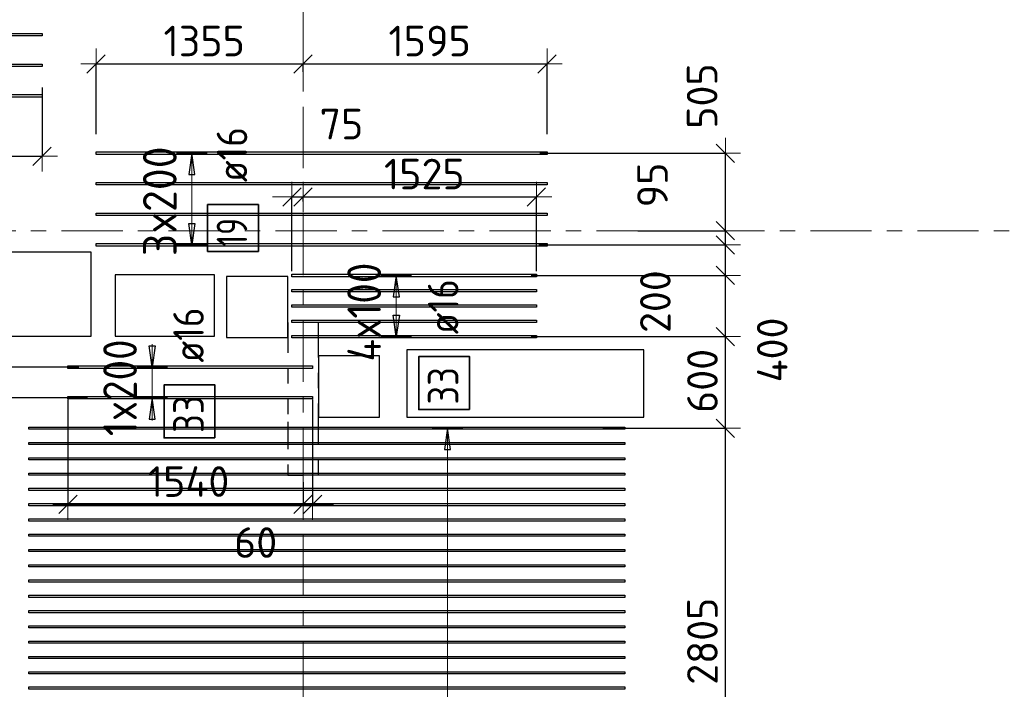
# Model space of a CAD drawing. Header units: metres. Extents: x -38 to 97, y -15 to 21.
# Tile 49 of 256: x 53.1 to 59.54, y 4.4 to 8.78. Entities that reach past the tile are written whole.
import ezdxf

# ---------------------------------------------------------------- set-up
doc = ezdxf.new("R2010")
doc.units = ezdxf.units.M
doc.header["$PDMODE"] = 65
for name, pattern in [('______11', [0.5, 0.4, -0.05, 0, -0.05]), ('______2', [0.0405, 0.03, -0.0105]), ('______5', [1.1, 0.8, -0.1, 0.1, -0.1])]:
    doc.linetypes.add(name, pattern=pattern)
for name, color, linetype, lineweight in [('XR$2$Осевая линия (1)', 7, '______5', 13), ('XR$6$Перекрытие (1)', 7, 'Continuous', 35), ('XR$6$Размерная линия (1)', 7, 'Continuous', 13)]:
    doc.layers.add(name, color=color, linetype=linetype, lineweight=lineweight)
doc.layers.add('XR$6$Арм.стержн.Доп. Арм верхн.зоны Х', color=7, linetype='Continuous', lineweight=35, true_color=0x8c8cff)
doc.layers.add('XR$7$Стена_ бетон несущ.', color=7, linetype='Continuous', lineweight=70, true_color=0xb4b496)
doc.styles.add('ISOCPEUR', font='txt')
doc.dimstyles.new('DIMSTYLE_3', dxfattribs={"dimtxt": 0.2, "dimasz": 0.2, "dimexe": 0, "dimexo": 0, "dimgap": 0.1, "dimtad": 2, "dimdec": 0, "dimlfac": 1000, "dimrnd": 5, "dimzin": 12, "dimdsep": 46, "dimtxsty": 'ISOCPEUR', "dimblk1": 'ALL_ML_STRICH', "dimblk2": 'ALL_ML_STRICH', "dimsah": 1, "dimcen": 0, "dimclrd": 7, "dimclre": 256, "dimclrt": 7, "dimadec": 0, "dimazin": 0, "dimtfac": 1, "dimtdec": 0, "dimtix": 1, "dimtmove": 2, "dimatfit": 3, "dimfxl": 0, "dimtzin": 0, "dimlwd": 0, "dimlwe": -3, "dimarcsym": 0})
doc.dimstyles.new('DIMSTYLE_36', dxfattribs={"dimtxt": 0.2, "dimasz": 0.2, "dimexe": 0, "dimexo": 0, "dimgap": 0.1, "dimtad": 2, "dimdec": 0, "dimlfac": 1000, "dimrnd": 5, "dimzin": 12, "dimdsep": 46, "dimtxsty": 'ISOCPEUR', "dimblk1": 'ALL_ML_STRICH', "dimblk2": 'ALL_ML_STRICH', "dimsah": 1, "dimcen": 0, "dimclrd": 7, "dimclre": 256, "dimclrt": 7, "dimadec": 0, "dimazin": 0, "dimtfac": 1, "dimtdec": 0, "dimtix": 1, "dimtmove": 2, "dimatfit": 3, "dimfxl": 0, "dimtvp": 1.2, "dimtzin": 0, "dimlwd": 0, "dimlwe": -3, "dimarcsym": 0})
doc.dimstyles.new('DIMSTYLE_37', dxfattribs={"dimtxt": 0.2, "dimasz": 0.2, "dimexe": 0, "dimexo": 0, "dimgap": 0.1, "dimtad": 0, "dimdec": 0, "dimlfac": 1000, "dimrnd": 5, "dimzin": 12, "dimdsep": 46, "dimtxsty": 'ISOCPEUR', "dimblk1": 'ALL_ML_STRICH', "dimblk2": 'ALL_ML_STRICH', "dimsah": 1, "dimcen": 0, "dimclrd": 7, "dimclre": 256, "dimclrt": 7, "dimadec": 0, "dimazin": 0, "dimtfac": 1, "dimtdec": 0, "dimtix": 1, "dimtmove": 2, "dimatfit": 3, "dimfxl": 0, "dimtvp": 1.2, "dimtzin": 0, "dimlwd": 0, "dimlwe": -3, "dimarcsym": 0})

# ---------------------------------------------------------------- blocks, each defined once
blk = doc.blocks.new('ALL_ML_STRICH')
at = {"color": 0, "linetype": 'ByBlock', "lineweight": -2}
for p, q in [((0, -0.5), (0, 0.5)), ((-1, 0), (0.5, 0)), ((-0.3, -0.3), (0.3, 0.3))]:
    blk.add_line(p, q, dxfattribs=at)
blk = doc.blocks.new('*D986')
at = {"layer": 'DEFPOINTS', "color": 7, "linetype": 'Continuous', "lineweight": 13, "transparency": 33554687}
for p in [(56.8916, 6.1072), (57.4238, 3.3), (57.7128, 3.3)]:
    blk.add_point(p, dxfattribs=at)
at = {"layer": 'XR$6$Размерная линия (1)', "color": 9, "linetype": 'Continuous', "lineweight": -2, "true_color": 0xc7c7c7, "transparency": 33554687}
for p, q in [((56.9116, 6.1072), (57.7128, 6.1072)), ((57.4438, 3.3), (57.7128, 3.3))]:
    blk.add_line(p, q, dxfattribs=at)
at = {"layer": 'XR$6$Размерная линия (1)', "color": 7, "linetype": 'Continuous', "lineweight": -2, "transparency": 33554687}
blk.add_line((57.7128, 3.3), (57.7128, 6.1072), dxfattribs=at)
at = {"layer": 'XR$6$Размерная линия (1)', "color": 7, "linetype": 'Continuous', "lineweight": 13, "transparency": 33554687, "xscale": 0.2, "yscale": 0.2, "zscale": 0.2}
for p, rotation in [((57.7128, 6.1072), 90), ((57.7128, 3.3), 270)]:
    blk.add_blockref('ALL_ML_STRICH', p, dxfattribs=dict(at, rotation=rotation))
at = {"layer": 'XR$6$Размерная линия (1)', "color": 7, "linetype": 'Continuous', "lineweight": 13, "transparency": 33554687, "insert": (57.5628, 4.7136), "char_height": 0.2, "width": 0.8, "attachment_point": 5, "rotation": 90, "style": 'ISOCPEUR'}
blk.add_mtext('\\A1;{2805}', dxfattribs=at)
blk = doc.blocks.new('*D987')
at = {"layer": 'DEFPOINTS', "color": 7, "linetype": 'Continuous', "lineweight": 13, "transparency": 33554687}
for p in [(56.4231, 6.7072), (56.8916, 6.1072), (57.7128, 6.1072)]:
    blk.add_point(p, dxfattribs=at)
at = {"layer": 'XR$6$Размерная линия (1)', "color": 9, "linetype": 'Continuous', "lineweight": -2, "true_color": 0xc7c7c7, "transparency": 33554687}
for p, q in [((56.4431, 6.7072), (57.7128, 6.7072)), ((56.9116, 6.1072), (57.7128, 6.1072))]:
    blk.add_line(p, q, dxfattribs=at)
at = {"layer": 'XR$6$Размерная линия (1)', "color": 7, "linetype": 'Continuous', "lineweight": -2, "transparency": 33554687}
blk.add_line((57.7128, 6.1072), (57.7128, 6.7072), dxfattribs=at)
at = {"layer": 'XR$6$Размерная линия (1)', "color": 7, "linetype": 'Continuous', "lineweight": 13, "transparency": 33554687, "xscale": 0.2, "yscale": 0.2, "zscale": 0.2}
for p, rotation in [((57.7128, 6.7072), 90), ((57.7128, 6.1072), 270)]:
    blk.add_blockref('ALL_ML_STRICH', p, dxfattribs=dict(at, rotation=rotation))
at = {"layer": 'XR$6$Размерная линия (1)', "color": 7, "linetype": 'Continuous', "lineweight": 13, "transparency": 33554687, "insert": (57.5628, 6.4172), "char_height": 0.2, "width": 0.6, "attachment_point": 5, "rotation": 90, "style": 'ISOCPEUR'}
blk.add_mtext('\\A1;{600}', dxfattribs=at)
blk = doc.blocks.new('*D988')
at = {"layer": 'DEFPOINTS', "color": 7, "linetype": 'Continuous', "lineweight": 13, "transparency": 33554687}
for p in [(56.4231, 7.1072), (56.4231, 6.7072), (57.7128, 6.7072)]:
    blk.add_point(p, dxfattribs=at)
at = {"layer": 'XR$6$Размерная линия (1)', "color": 9, "linetype": 'Continuous', "lineweight": -2, "true_color": 0xc7c7c7, "transparency": 33554687}
for p, q in [((56.4431, 7.1072), (57.7128, 7.1072)), ((56.4431, 6.7072), (57.7128, 6.7072))]:
    blk.add_line(p, q, dxfattribs=at)
at = {"layer": 'XR$6$Размерная линия (1)', "color": 7, "linetype": 'Continuous', "lineweight": -2, "transparency": 33554687}
blk.add_line((57.7128, 6.7072), (57.7128, 7.1072), dxfattribs=at)
at = {"layer": 'XR$6$Размерная линия (1)', "color": 7, "linetype": 'Continuous', "lineweight": 13, "transparency": 33554687, "xscale": 0.2, "yscale": 0.2, "zscale": 0.2}
for p, rotation in [((57.7128, 7.1072), 90), ((57.7128, 6.7072), 270)]:
    blk.add_blockref('ALL_ML_STRICH', p, dxfattribs=dict(at, rotation=rotation))
at = {"layer": 'XR$6$Размерная линия (1)', "color": 7, "linetype": 'Continuous', "lineweight": 13, "transparency": 33554687, "insert": (58.0198, 6.6196), "char_height": 0.2, "width": 0.6, "attachment_point": 5, "rotation": 90, "style": 'ISOCPEUR'}
blk.add_mtext('\\A1;{400}', dxfattribs=at)
blk = doc.blocks.new('*D989')
at = {"layer": 'DEFPOINTS', "color": 7, "linetype": 'Continuous', "lineweight": 13, "transparency": 33554687}
for p in [(56.4718, 7.3072), (56.4231, 7.1072), (57.7128, 7.1072)]:
    blk.add_point(p, dxfattribs=at)
at = {"layer": 'XR$6$Размерная линия (1)', "color": 9, "linetype": 'Continuous', "lineweight": -2, "true_color": 0xc7c7c7, "transparency": 33554687}
for p, q in [((56.4918, 7.3072), (57.7128, 7.3072)), ((56.4431, 7.1072), (57.7128, 7.1072))]:
    blk.add_line(p, q, dxfattribs=at)
at = {"layer": 'XR$6$Размерная линия (1)', "color": 7, "linetype": 'Continuous', "lineweight": -2, "transparency": 33554687}
blk.add_line((57.7128, 7.1072), (57.7128, 7.3072), dxfattribs=at)
at = {"layer": 'XR$6$Размерная линия (1)', "color": 7, "linetype": 'Continuous', "lineweight": 13, "transparency": 33554687, "xscale": 0.2, "yscale": 0.2, "zscale": 0.2}
for p, rotation in [((57.7128, 7.3072), 90), ((57.7128, 7.1072), 270)]:
    blk.add_blockref('ALL_ML_STRICH', p, dxfattribs=dict(at, rotation=rotation))
at = {"layer": 'XR$6$Размерная линия (1)', "color": 7, "linetype": 'Continuous', "lineweight": 13, "transparency": 33554687, "insert": (57.2549, 6.9359), "char_height": 0.2, "width": 0.6, "attachment_point": 5, "rotation": 90, "style": 'ISOCPEUR'}
blk.add_mtext('\\A1;{200}', dxfattribs=at)
blk = doc.blocks.new('*D990')
at = {"layer": 'DEFPOINTS', "color": 7, "linetype": 'Continuous', "lineweight": 13, "transparency": 33554687}
for p in [(57.1205, 7.4), (56.4718, 7.3072), (57.7128, 7.3072)]:
    blk.add_point(p, dxfattribs=at)
at = {"layer": 'XR$6$Размерная линия (1)', "color": 9, "linetype": 'Continuous', "lineweight": -2, "true_color": 0xc7c7c7, "transparency": 33554687}
for p, q in [((57.1405, 7.4), (57.7128, 7.4)), ((56.4918, 7.3072), (57.7128, 7.3072))]:
    blk.add_line(p, q, dxfattribs=at)
at = {"layer": 'XR$6$Размерная линия (1)', "color": 7, "linetype": 'Continuous', "lineweight": -2, "transparency": 33554687}
blk.add_line((57.7128, 7.3072), (57.7128, 7.4), dxfattribs=at)
at = {"layer": 'XR$6$Размерная линия (1)', "color": 7, "linetype": 'Continuous', "lineweight": 13, "transparency": 33554687, "xscale": 0.2, "yscale": 0.2, "zscale": 0.2}
for p, rotation in [((57.7128, 7.3072), 270), ((57.7128, 7.4), 90)]:
    blk.add_blockref('ALL_ML_STRICH', p, dxfattribs=dict(at, rotation=rotation))
at = {"layer": 'XR$6$Размерная линия (1)', "color": 7, "linetype": 'Continuous', "lineweight": 13, "transparency": 33554687, "insert": (57.2363, 7.6992), "char_height": 0.2, "width": 0.4, "attachment_point": 5, "rotation": 90, "style": 'ISOCPEUR'}
blk.add_mtext('\\A1;{95}', dxfattribs=at)
blk = doc.blocks.new('*D991')
at = {"layer": 'DEFPOINTS', "color": 7, "linetype": 'Continuous', "lineweight": 13, "transparency": 33554687}
for p in [(56.4799, 7.9072), (57.1205, 7.4), (57.7128, 7.4)]:
    blk.add_point(p, dxfattribs=at)
at = {"layer": 'XR$6$Размерная линия (1)', "color": 9, "linetype": 'Continuous', "lineweight": -2, "true_color": 0xc7c7c7, "transparency": 33554687}
for p, q in [((56.4999, 7.9072), (57.7128, 7.9072)), ((57.1405, 7.4), (57.7128, 7.4))]:
    blk.add_line(p, q, dxfattribs=at)
at = {"layer": 'XR$6$Размерная линия (1)', "color": 7, "linetype": 'Continuous', "lineweight": -2, "transparency": 33554687}
blk.add_line((57.7128, 7.4), (57.7128, 7.9072), dxfattribs=at)
at = {"layer": 'XR$6$Размерная линия (1)', "color": 7, "linetype": 'Continuous', "lineweight": 13, "transparency": 33554687, "xscale": 0.2, "yscale": 0.2, "zscale": 0.2}
for p, rotation in [((57.7128, 7.9072), 90), ((57.7128, 7.4), 270)]:
    blk.add_blockref('ALL_ML_STRICH', p, dxfattribs=dict(at, rotation=rotation))
at = {"layer": 'XR$6$Размерная линия (1)', "color": 7, "linetype": 'Continuous', "lineweight": 13, "transparency": 33554687, "insert": (57.5608, 8.2811), "char_height": 0.2, "width": 0.6, "attachment_point": 5, "rotation": 90, "style": 'ISOCPEUR'}
blk.add_mtext('\\A1;{505}', dxfattribs=at)
blk = doc.blocks.new('*D992')
at = {"layer": 'DEFPOINTS', "color": 7, "linetype": 'Continuous', "lineweight": 13, "transparency": 33554687}
for p in [(53.5031, 6.5072), (52.8235, 6.3072), (53.5599, 6.3072)]:
    blk.add_point(p, dxfattribs=at)
at = {"layer": 'XR$6$Размерная линия (1)', "color": 9, "linetype": 'Continuous', "lineweight": -2, "true_color": 0xc7c7c7, "transparency": 33554687}
for p, q in [((53.4831, 6.5072), (52.8235, 6.5072)), ((53.5399, 6.3072), (52.8235, 6.3072))]:
    blk.add_line(p, q, dxfattribs=at)
at = {"layer": 'XR$6$Размерная линия (1)', "color": 7, "linetype": 'Continuous', "lineweight": -2, "transparency": 33554687}
blk.add_line((52.8235, 6.3072), (52.8235, 6.5072), dxfattribs=at)
at = {"layer": 'XR$6$Размерная линия (1)', "color": 7, "linetype": 'Continuous', "lineweight": 13, "transparency": 33554687, "xscale": 0.2, "yscale": 0.2, "zscale": 0.2}
for p, rotation in [((52.8235, 6.5072), 90), ((52.8235, 6.3072), 270)]:
    blk.add_blockref('ALL_ML_STRICH', p, dxfattribs=dict(at, rotation=rotation))
at = {"layer": 'XR$6$Размерная линия (1)', "color": 7, "linetype": 'Continuous', "lineweight": 13, "transparency": 33554687, "insert": (52.6722, 6.0448), "char_height": 0.2, "width": 0.6, "attachment_point": 5, "rotation": 90, "style": 'ISOCPEUR'}
blk.add_mtext('\\A1;{200}', dxfattribs=at)
blk = doc.blocks.new('*D993')
at = {"layer": 'DEFPOINTS', "color": 7, "linetype": 'Continuous', "lineweight": 13, "transparency": 33554687}
for p in [(52.7327, 7.4), (52.8235, 6.5072), (53.5031, 6.5072)]:
    blk.add_point(p, dxfattribs=at)
at = {"layer": 'XR$6$Размерная линия (1)', "color": 9, "linetype": 'Continuous', "lineweight": -2, "true_color": 0xc7c7c7, "transparency": 33554687}
for p, q in [((52.7527, 7.4), (52.8235, 7.4)), ((53.4831, 6.5072), (52.8235, 6.5072))]:
    blk.add_line(p, q, dxfattribs=at)
at = {"layer": 'XR$6$Размерная линия (1)', "color": 7, "linetype": 'Continuous', "lineweight": -2, "transparency": 33554687}
blk.add_line((52.8235, 6.5072), (52.8235, 7.4), dxfattribs=at)
at = {"layer": 'XR$6$Размерная линия (1)', "color": 7, "linetype": 'Continuous', "lineweight": 13, "transparency": 33554687, "xscale": 0.2, "yscale": 0.2, "zscale": 0.2}
for p, rotation in [((52.8235, 7.4), 90), ((52.8235, 6.5072), 270)]:
    blk.add_blockref('ALL_ML_STRICH', p, dxfattribs=dict(at, rotation=rotation))
at = {"layer": 'XR$6$Размерная линия (1)', "color": 7, "linetype": 'Continuous', "lineweight": 13, "transparency": 33554687, "insert": (52.6735, 6.9636), "char_height": 0.2, "width": 0.6, "attachment_point": 5, "rotation": 90, "style": 'ISOCPEUR'}
blk.add_mtext('\\A1;{895}', dxfattribs=at)
blk = doc.blocks.new('*D1017')
at = {"layer": 'DEFPOINTS', "color": 7, "linetype": 'Continuous', "lineweight": 13, "transparency": 33554687}
for p in [(53.2426, 8.357), (51.5, 8.1753), (51.5, 7.8875)]:
    blk.add_point(p, dxfattribs=at)
at = {"layer": 'XR$6$Размерная линия (1)', "color": 9, "linetype": 'Continuous', "lineweight": -2, "true_color": 0xc7c7c7, "transparency": 33554687}
for p, q in [((53.2426, 8.337), (53.2426, 7.8875)), ((51.5, 8.1553), (51.5, 7.8875))]:
    blk.add_line(p, q, dxfattribs=at)
at = {"layer": 'XR$6$Размерная линия (1)', "color": 7, "linetype": 'Continuous', "lineweight": -2, "transparency": 33554687}
blk.add_line((51.5, 7.8875), (53.2426, 7.8875), dxfattribs=at)
at = {"layer": 'XR$6$Размерная линия (1)', "color": 7, "linetype": 'Continuous', "lineweight": 13, "transparency": 33554687, "xscale": 0.2, "yscale": 0.2, "zscale": 0.2, "rotation": 180}
blk.add_blockref('ALL_ML_STRICH', (51.5, 7.8875), dxfattribs=at)
at = {"layer": 'XR$6$Размерная линия (1)', "color": 7, "linetype": 'Continuous', "lineweight": 13, "transparency": 33554687, "xscale": 0.2, "yscale": 0.2, "zscale": 0.2}
blk.add_blockref('ALL_ML_STRICH', (53.2426, 7.8875), dxfattribs=at)
at = {"layer": 'XR$6$Размерная линия (1)', "color": 7, "linetype": 'Continuous', "lineweight": 13, "transparency": 33554687, "insert": (52.3913, 8.0375), "char_height": 0.2, "width": 0.8, "attachment_point": 5, "style": 'ISOCPEUR'}
blk.add_mtext('\\A1;{1745}', dxfattribs=at)
blk = doc.blocks.new('*D1018')
at = {"layer": 'DEFPOINTS', "color": 7, "linetype": 'Continuous', "lineweight": 13, "transparency": 33554687}
for p in [(53.5961, 8.4913), (54.95, 8.4597), (53.5961, 8.0112)]:
    blk.add_point(p, dxfattribs=at)
at = {"layer": 'XR$6$Размерная линия (1)', "color": 9, "linetype": 'Continuous', "lineweight": -2, "true_color": 0xc7c7c7, "transparency": 33554687}
for p, q in [((53.5961, 8.0312), (53.5961, 8.4913)), ((54.95, 8.4397), (54.95, 8.4913))]:
    blk.add_line(p, q, dxfattribs=at)
at = {"layer": 'XR$6$Размерная линия (1)', "color": 7, "linetype": 'Continuous', "lineweight": -2, "transparency": 33554687}
blk.add_line((53.5961, 8.4913), (54.95, 8.4913), dxfattribs=at)
at = {"layer": 'XR$6$Размерная линия (1)', "color": 7, "linetype": 'Continuous', "lineweight": 13, "transparency": 33554687, "xscale": 0.2, "yscale": 0.2, "zscale": 0.2, "rotation": 180}
blk.add_blockref('ALL_ML_STRICH', (53.5961, 8.4913), dxfattribs=at)
at = {"layer": 'XR$6$Размерная линия (1)', "color": 7, "linetype": 'Continuous', "lineweight": 13, "transparency": 33554687, "xscale": 0.2, "yscale": 0.2, "zscale": 0.2}
blk.add_blockref('ALL_ML_STRICH', (54.95, 8.4913), dxfattribs=at)
at = {"layer": 'XR$6$Размерная линия (1)', "color": 7, "linetype": 'Continuous', "lineweight": 13, "transparency": 33554687, "insert": (54.3031, 8.6413), "char_height": 0.2, "width": 0.8, "attachment_point": 5, "style": 'ISOCPEUR'}
blk.add_mtext('\\A1;{1355}', dxfattribs=at)
blk = doc.blocks.new('*D1019')
at = {"layer": 'DEFPOINTS', "color": 7, "linetype": 'Continuous', "lineweight": 13, "transparency": 33554687}
for p in [(54.95, 8.4913), (54.95, 8.4597), (56.5461, 8.0112)]:
    blk.add_point(p, dxfattribs=at)
at = {"layer": 'XR$6$Размерная линия (1)', "color": 9, "linetype": 'Continuous', "lineweight": -2, "true_color": 0xc7c7c7, "transparency": 33554687}
for p, q in [((54.95, 8.4397), (54.95, 8.4913)), ((56.5461, 8.0312), (56.5461, 8.4913))]:
    blk.add_line(p, q, dxfattribs=at)
at = {"layer": 'XR$6$Размерная линия (1)', "color": 7, "linetype": 'Continuous', "lineweight": -2, "transparency": 33554687}
blk.add_line((54.95, 8.4913), (56.5461, 8.4913), dxfattribs=at)
at = {"layer": 'XR$6$Размерная линия (1)', "color": 7, "linetype": 'Continuous', "lineweight": 13, "transparency": 33554687, "xscale": 0.2, "yscale": 0.2, "zscale": 0.2, "rotation": 180}
blk.add_blockref('ALL_ML_STRICH', (54.95, 8.4913), dxfattribs=at)
at = {"layer": 'XR$6$Размерная линия (1)', "color": 7, "linetype": 'Continuous', "lineweight": 13, "transparency": 33554687, "xscale": 0.2, "yscale": 0.2, "zscale": 0.2}
blk.add_blockref('ALL_ML_STRICH', (56.5461, 8.4913), dxfattribs=at)
at = {"layer": 'XR$6$Размерная линия (1)', "color": 7, "linetype": 'Continuous', "lineweight": 13, "transparency": 33554687, "insert": (55.7781, 8.6413), "char_height": 0.2, "width": 0.8, "attachment_point": 5, "style": 'ISOCPEUR'}
blk.add_mtext('\\A1;{1595}', dxfattribs=at)
blk = doc.blocks.new('*D1022')
at = {"layer": 'DEFPOINTS', "color": 7, "linetype": 'Continuous', "lineweight": 13, "transparency": 33554687}
for p in [(53.4118, 6.3162), (54.95, 5.7742), (53.4118, 5.6084)]:
    blk.add_point(p, dxfattribs=at)
at = {"layer": 'XR$6$Размерная линия (1)', "color": 9, "linetype": 'Continuous', "lineweight": -2, "true_color": 0xc7c7c7, "transparency": 33554687}
for p, q in [((53.4118, 6.2962), (53.4118, 5.6084)), ((54.95, 5.7542), (54.95, 5.6084))]:
    blk.add_line(p, q, dxfattribs=at)
at = {"layer": 'XR$6$Размерная линия (1)', "color": 7, "linetype": 'Continuous', "lineweight": -2, "transparency": 33554687}
blk.add_line((53.4118, 5.6084), (54.95, 5.6084), dxfattribs=at)
at = {"layer": 'XR$6$Размерная линия (1)', "color": 7, "linetype": 'Continuous', "lineweight": 13, "transparency": 33554687, "xscale": 0.2, "yscale": 0.2, "zscale": 0.2, "rotation": 180}
blk.add_blockref('ALL_ML_STRICH', (53.4118, 5.6084), dxfattribs=at)
at = {"layer": 'XR$6$Размерная линия (1)', "color": 7, "linetype": 'Continuous', "lineweight": 13, "transparency": 33554687, "xscale": 0.2, "yscale": 0.2, "zscale": 0.2}
blk.add_blockref('ALL_ML_STRICH', (54.95, 5.6084), dxfattribs=at)
at = {"layer": 'XR$6$Размерная линия (1)', "color": 7, "linetype": 'Continuous', "lineweight": 13, "transparency": 33554687, "insert": (54.2009, 5.7584), "char_height": 0.2, "width": 0.8, "attachment_point": 5, "style": 'ISOCPEUR'}
blk.add_mtext('\\A1;{1540}', dxfattribs=at)
blk = doc.blocks.new('*D1023')
at = {"layer": 'DEFPOINTS', "color": 7, "linetype": 'Continuous', "lineweight": 13, "transparency": 33554687}
for p in [(55.0118, 6.3162), (54.95, 5.7742), (54.95, 5.6084)]:
    blk.add_point(p, dxfattribs=at)
at = {"layer": 'XR$6$Размерная линия (1)', "color": 9, "linetype": 'Continuous', "lineweight": -2, "true_color": 0xc7c7c7, "transparency": 33554687}
for p, q in [((55.0118, 6.2962), (55.0118, 5.6084)), ((54.95, 5.7542), (54.95, 5.6084))]:
    blk.add_line(p, q, dxfattribs=at)
at = {"layer": 'XR$6$Размерная линия (1)', "color": 7, "linetype": 'Continuous', "lineweight": -2, "transparency": 33554687}
blk.add_line((54.95, 5.6084), (55.0118, 5.6084), dxfattribs=at)
at = {"layer": 'XR$6$Размерная линия (1)', "color": 7, "linetype": 'Continuous', "lineweight": 13, "transparency": 33554687, "xscale": 0.2, "yscale": 0.2, "zscale": 0.2}
blk.add_blockref('ALL_ML_STRICH', (55.0118, 5.6084), dxfattribs=at)
at = {"layer": 'XR$6$Размерная линия (1)', "color": 7, "linetype": 'Continuous', "lineweight": 13, "transparency": 33554687, "xscale": 0.2, "yscale": 0.2, "zscale": 0.2, "rotation": 180}
blk.add_blockref('ALL_ML_STRICH', (54.95, 5.6084), dxfattribs=at)
at = {"layer": 'XR$6$Размерная линия (1)', "color": 7, "linetype": 'Continuous', "lineweight": 13, "transparency": 33554687, "insert": (54.6398, 5.3592), "char_height": 0.2, "width": 0.4, "attachment_point": 5, "style": 'ISOCPEUR'}
blk.add_mtext('\\A1;{60}', dxfattribs=at)
blk = doc.blocks.new('*D1024')
at = {"layer": 'DEFPOINTS', "color": 7, "linetype": 'Continuous', "lineweight": 13, "transparency": 33554687}
for p in [(54.8766, 7.6207), (54.95, 7.5708), (54.8766, 7.1162)]:
    blk.add_point(p, dxfattribs=at)
at = {"layer": 'XR$6$Размерная линия (1)', "color": 9, "linetype": 'Continuous', "lineweight": -2, "true_color": 0xc7c7c7, "transparency": 33554687}
for p, q in [((54.8766, 7.1362), (54.8766, 7.6207)), ((54.95, 7.5908), (54.95, 7.6207))]:
    blk.add_line(p, q, dxfattribs=at)
at = {"layer": 'XR$6$Размерная линия (1)', "color": 7, "linetype": 'Continuous', "lineweight": -2, "transparency": 33554687}
blk.add_line((54.8766, 7.6207), (54.95, 7.6207), dxfattribs=at)
at = {"layer": 'XR$6$Размерная линия (1)', "color": 7, "linetype": 'Continuous', "lineweight": 13, "transparency": 33554687, "xscale": 0.2, "yscale": 0.2, "zscale": 0.2}
blk.add_blockref('ALL_ML_STRICH', (54.95, 7.6207), dxfattribs=at)
at = {"layer": 'XR$6$Размерная линия (1)', "color": 7, "linetype": 'Continuous', "lineweight": 13, "transparency": 33554687, "xscale": 0.2, "yscale": 0.2, "zscale": 0.2, "rotation": 180}
blk.add_blockref('ALL_ML_STRICH', (54.8766, 7.6207), dxfattribs=at)
at = {"layer": 'XR$6$Размерная линия (1)', "color": 7, "linetype": 'Continuous', "lineweight": 13, "transparency": 33554687, "insert": (55.2012, 8.0978), "char_height": 0.2, "width": 0.4, "attachment_point": 5, "style": 'ISOCPEUR'}
blk.add_mtext('\\A1;{75}', dxfattribs=at)
blk = doc.blocks.new('*D1025')
at = {"layer": 'DEFPOINTS', "color": 7, "linetype": 'Continuous', "lineweight": 13, "transparency": 33554687}
for p in [(54.95, 7.6207), (54.95, 7.5708), (56.4766, 7.1162)]:
    blk.add_point(p, dxfattribs=at)
at = {"layer": 'XR$6$Размерная линия (1)', "color": 9, "linetype": 'Continuous', "lineweight": -2, "true_color": 0xc7c7c7, "transparency": 33554687}
for p, q in [((54.95, 7.5908), (54.95, 7.6207)), ((56.4766, 7.1362), (56.4766, 7.6207))]:
    blk.add_line(p, q, dxfattribs=at)
at = {"layer": 'XR$6$Размерная линия (1)', "color": 7, "linetype": 'Continuous', "lineweight": -2, "transparency": 33554687}
blk.add_line((54.95, 7.6207), (56.4766, 7.6207), dxfattribs=at)
at = {"layer": 'XR$6$Размерная линия (1)', "color": 7, "linetype": 'Continuous', "lineweight": 13, "transparency": 33554687, "xscale": 0.2, "yscale": 0.2, "zscale": 0.2, "rotation": 180}
blk.add_blockref('ALL_ML_STRICH', (54.95, 7.6207), dxfattribs=at)
at = {"layer": 'XR$6$Размерная линия (1)', "color": 7, "linetype": 'Continuous', "lineweight": 13, "transparency": 33554687, "xscale": 0.2, "yscale": 0.2, "zscale": 0.2}
blk.add_blockref('ALL_ML_STRICH', (56.4766, 7.6207), dxfattribs=at)
at = {"layer": 'XR$6$Размерная линия (1)', "color": 7, "linetype": 'Continuous', "lineweight": 13, "transparency": 33554687, "insert": (55.7433, 7.7707), "char_height": 0.2, "width": 0.8, "attachment_point": 5, "style": 'ISOCPEUR'}
blk.add_mtext('\\A1;{1525}', dxfattribs=at)

msp = doc.modelspace()

# ---------------------------------------------------------------- linework, layer by layer
at = {"layer": 'XR$2$Осевая линия (1)', "color": 253, "linetype": '______11', "lineweight": 13, "true_color": 0xa0a0a0, "transparency": 33554687}
for p, q in [((54.95, -3.39), (54.95, 8.98)), ((-2.63, 7.4), (62.6, 7.4))]:
    msp.add_line(p, q, dxfattribs=at)
at = {"layer": 'XR$6$Арм.стержн.Доп. Арм верхн.зоны Х', "color": 253, "linetype": 'Continuous', "lineweight": -3, "true_color": 0xa0a0a0, "transparency": 33554687}
for p, q in [((54.2228, 7.9072), (54.1228, 7.9072)), ((54.2228, 7.9072), (54.3228, 7.9072)), ((54.2228, 7.3072), (54.1228, 7.3072)), ((54.2228, 7.3072), (54.3228, 7.3072)), ((55.5599, 7.1072), (55.4599, 7.1072)), ((55.5599, 7.1072), (55.6599, 7.1072)), ((55.5599, 6.7072), (55.4599, 6.7072)), ((55.5599, 6.7072), (55.6599, 6.7072)), ((53.9627, 6.5072), (53.8627, 6.5072)), ((53.9627, 6.5072), (54.0627, 6.5072)), ((53.9627, 6.3072), (53.8627, 6.3072)), ((53.9627, 6.3072), (54.0627, 6.3072)), ((55.8957, 6.1072), (55.7957, 6.1072)), ((55.8957, 6.1072), (55.9957, 6.1072))]:
    msp.add_line(p, q, dxfattribs=at)
at = {"layer": 'XR$6$Арм.стержн.Доп. Арм верхн.зоны Х', "color": 7, "linetype": 'Continuous', "lineweight": 25, "transparency": 33554687}
for p, q in [((54.2228, 7.9072), (54.2028, 7.7672)), ((54.2428, 7.7672), (54.2228, 7.9072)), ((54.2028, 7.7672), (54.2428, 7.7672)), ((54.2228, 7.3072), (54.2028, 7.4472)), ((54.2028, 7.4472), (54.2428, 7.4472)), ((54.2428, 7.4472), (54.2228, 7.3072)), ((55.5599, 7.1072), (55.5399, 6.9672)), ((55.5799, 6.9672), (55.5599, 7.1072)), ((55.5399, 6.9672), (55.5799, 6.9672)), ((55.5599, 6.7072), (55.5399, 6.8472)), ((55.5399, 6.8472), (55.5799, 6.8472)), ((55.5799, 6.8472), (55.5599, 6.7072)), ((53.9627, 6.5072), (53.9427, 6.6472)), ((53.9427, 6.6472), (53.9827, 6.6472)), ((53.9827, 6.6472), (53.9627, 6.5072)), ((53.9627, 6.3072), (53.9427, 6.1672)), ((53.9827, 6.1672), (53.9627, 6.3072)), ((53.9427, 6.1672), (53.9827, 6.1672)), ((55.8957, 6.1072), (55.8757, 5.9672)), ((55.9157, 5.9672), (55.8957, 6.1072)), ((55.8757, 5.9672), (55.9157, 5.9672))]:
    msp.add_line(p, q, dxfattribs=at)
at = {"layer": 'XR$6$Арм.стержн.Доп. Арм верхн.зоны Х', "color": 7, "linetype": 'Continuous', "lineweight": 13, "transparency": 33554687}
for p, q in [((54.2228, 7.9072), (54.2228, 7.9072)), ((54.2228, 7.3072), (54.2228, 7.9072)), ((54.2228, 7.3072), (54.2228, 7.3072)), ((55.5599, 7.1072), (55.5599, 7.1072)), ((55.5599, 6.7072), (55.5599, 7.1072)), ((55.5599, 6.7072), (55.5599, 6.7072)), ((53.9627, 6.5072), (53.9627, 6.6572)), ((53.9627, 6.3072), (53.9627, 6.5072)), ((53.9627, 6.3072), (53.9627, 6.1572)), ((55.8957, 6.1072), (55.8957, 6.1072)), ((55.8957, 1.8072), (55.8957, 6.1072))]:
    msp.add_line(p, q, dxfattribs=at)
at = {"layer": 'XR$6$Арм.стержн.Доп. Арм верхн.зоны Х', "color": 7, "linetype": 'Continuous', "lineweight": 25, "transparency": 33554687}
for points in [[(53.2426, 8.6745), (49.3426, 8.6745), (49.3426, 8.6905), (53.2426, 8.6905), (53.2426, 8.6745)], [(53.2426, 8.4745), (49.3426, 8.4745), (49.3426, 8.4905), (53.2426, 8.4905), (53.2426, 8.4745)], [(53.2426, 8.2745), (49.3426, 8.2745), (49.3426, 8.2905), (53.2426, 8.2905), (53.2426, 8.2745)], [(56.5461, 7.8992), (53.5961, 7.8992), (53.5961, 7.9152), (56.5461, 7.9152), (56.5461, 7.8992)], [(56.5461, 7.6992), (53.5961, 7.6992), (53.5961, 7.7152), (56.5461, 7.7152), (56.5461, 7.6992)], [(56.5461, 7.4992), (53.5961, 7.4992), (53.5961, 7.5152), (56.5461, 7.5152), (56.5461, 7.4992)], [(56.5461, 7.2992), (53.5961, 7.2992), (53.5961, 7.3152), (56.5461, 7.3152), (56.5461, 7.2992)], [(54.8766, 7.1152), (56.4766, 7.1152), (56.4766, 7.0992), (54.8766, 7.0992), (54.8766, 7.1152)], [(54.8766, 7.0152), (56.4766, 7.0152), (56.4766, 6.9992), (54.8766, 6.9992), (54.8766, 7.0152)], [(54.8766, 6.9152), (56.4766, 6.9152), (56.4766, 6.8992), (54.8766, 6.8992), (54.8766, 6.9152)], [(54.8766, 6.8152), (56.4766, 6.8152), (56.4766, 6.7992), (54.8766, 6.7992), (54.8766, 6.8152)], [(54.8766, 6.7152), (56.4766, 6.7152), (56.4766, 6.6992), (54.8766, 6.6992), (54.8766, 6.7152)], [(55.0118, 6.4992), (53.4118, 6.4992), (53.4118, 6.5152), (55.0118, 6.5152), (55.0118, 6.4992)], [(55.0118, 6.2992), (53.4118, 6.2992), (53.4118, 6.3152), (55.0118, 6.3152), (55.0118, 6.2992)], [(57.055, 6.1002), (53.155, 6.1002), (53.155, 6.1142), (57.055, 6.1142), (57.055, 6.1002)], [(57.055, 6.0002), (53.155, 6.0002), (53.155, 6.0142), (57.055, 6.0142), (57.055, 6.0002)], [(57.055, 5.9002), (53.155, 5.9002), (53.155, 5.9142), (57.055, 5.9142), (57.055, 5.9002)], [(57.055, 5.8002), (53.155, 5.8002), (53.155, 5.8142), (57.055, 5.8142), (57.055, 5.8002)], [(57.055, 5.7002), (53.155, 5.7002), (53.155, 5.7142), (57.055, 5.7142), (57.055, 5.7002)], [(57.055, 5.6002), (53.155, 5.6002), (53.155, 5.6142), (57.055, 5.6142), (57.055, 5.6002)], [(57.055, 5.5002), (53.155, 5.5002), (53.155, 5.5142), (57.055, 5.5142), (57.055, 5.5002)], [(57.055, 5.4002), (53.155, 5.4002), (53.155, 5.4142), (57.055, 5.4142), (57.055, 5.4002)], [(57.055, 5.3002), (53.155, 5.3002), (53.155, 5.3142), (57.055, 5.3142), (57.055, 5.3002)], [(57.055, 5.2002), (53.155, 5.2002), (53.155, 5.2142), (57.055, 5.2142), (57.055, 5.2002)], [(57.055, 5.1002), (53.155, 5.1002), (53.155, 5.1142), (57.055, 5.1142), (57.055, 5.1002)], [(57.055, 5.0002), (53.155, 5.0002), (53.155, 5.0142), (57.055, 5.0142), (57.055, 5.0002)], [(57.055, 4.9002), (53.155, 4.9002), (53.155, 4.9142), (57.055, 4.9142), (57.055, 4.9002)], [(57.055, 4.8002), (53.155, 4.8002), (53.155, 4.8142), (57.055, 4.8142), (57.055, 4.8002)], [(57.055, 4.7002), (53.155, 4.7002), (53.155, 4.7142), (57.055, 4.7142), (57.055, 4.7002)], [(57.055, 4.6002), (53.155, 4.6002), (53.155, 4.6142), (57.055, 4.6142), (57.055, 4.6002)], [(57.055, 4.5002), (53.155, 4.5002), (53.155, 4.5142), (57.055, 4.5142), (57.055, 4.5002)], [(57.055, 4.4002), (53.155, 4.4002), (53.155, 4.4142), (57.055, 4.4142), (57.055, 4.4002)]]:
    msp.add_lwpolyline(points, dxfattribs=at)
at = {"layer": 'XR$6$Арм.стержн.Доп. Арм верхн.зоны Х', "color": 7, "linetype": 'Continuous', "lineweight": 35, "transparency": 33554687}
for points in [[(54.6583, 7.2644), (54.6583, 7.5711), (54.325, 7.5711), (54.325, 7.2644), (54.6583, 7.2644)], [(56.0398, 6.2291), (56.0398, 6.5757), (55.7065, 6.5757), (55.7065, 6.2291), (56.0398, 6.2291)], [(54.3738, 6.0438), (54.3738, 6.3904), (54.0405, 6.3904), (54.0405, 6.0438), (54.3738, 6.0438)]]:
    msp.add_lwpolyline(points, dxfattribs=at)
at = {"layer": 'XR$6$Перекрытие (1)', "color": 7, "linetype": 'Continuous', "lineweight": 25, "transparency": 33554687}
for p, q in [((53.563, 7.2601), (52.963, 7.2601)), ((53.563, 6.7101), (53.563, 7.2601)), ((53.72, 7.1102), (53.72, 6.7102)), ((54.37, 7.1102), (53.72, 7.1102)), ((54.37, 6.7102), (54.37, 7.1102)), ((54.4501, 7.1002), (54.4501, 6.7002)), ((54.8501, 7.1002), (54.4501, 7.1002)), ((54.8501, 6.7002), (54.8501, 7.1002)), ((52.963, 6.7101), (53.563, 6.7101)), ((53.72, 6.7102), (54.37, 6.7102)), ((54.4501, 6.7002), (54.8501, 6.7002)), ((55.45, 6.5803), (55.05, 6.5802)), ((55.05, 6.5802), (55.05, 6.1802)), ((55.45, 6.1803), (55.45, 6.5803)), ((55.63, 6.6202), (55.63, 6.1802)), ((57.18, 6.6202), (55.63, 6.6202)), ((57.18, 6.1802), (57.18, 6.6202)), ((55.05, 6.1802), (55.45, 6.1803)), ((55.63, 6.1802), (57.18, 6.1802))]:
    msp.add_line(p, q, dxfattribs=at)
at = {"layer": 'XR$7$Стена_ бетон несущ.', "color": 253, "linetype": '______2', "lineweight": -3, "true_color": 0xa0a0a0, "transparency": 33554687}
for p, q in [((55.05, 6.8), (54.85, 6.8)), ((54.85, 6.8), (54.85, 6.7)), ((55.05, 6.6999), (55.05, 6.8)), ((54.85, 6.7), (54.85, 6.5)), ((55.05, 6.6199), (55.05, 6.6999)), ((55.05, 6.1699), (55.05, 6.6199)), ((54.85, 6.5), (54.85, 6.15)), ((54.85, 6.15), (54.85, 6.07)), ((55.05, 6.0899), (55.05, 6.1699)), ((54.85, 6.07), (54.85, 5.8)), ((55.05, 5.8), (55.05, 6.0899)), ((54.85, 5.8), (55.05, 5.8))]:
    msp.add_line(p, q, dxfattribs=at)

# ---------------------------------------------------------------- texts
at = {"layer": 'XR$6$Арм.стержн.Доп. Арм верхн.зоны Х', "color": 7, "linetype": 'Continuous', "lineweight": 25, "transparency": 33554687, "char_height": 0.2, "attachment_point": 7, "rotation": 90, "style": 'ISOCPEUR'}
for s, insert, width in [('\\W0.89; ø16 ', (54.585, 7.6044), 0.749105), ('\\W0.75;19', (54.585, 7.2977), 0.314854), ('\\W0.89; ø16 ', (55.9665, 6.6091), 0.749105), ('\\W0.89; ø16 ', (54.3005, 6.4238), 0.749105), ('\\W0.87;33', (55.9665, 6.2624), 0.367208), ('\\W0.87;33', (54.3005, 6.0771), 0.367208)]:
    msp.add_mtext(s, dxfattribs=dict(at, insert=insert, width=width))
at = {"layer": 'XR$6$Арм.стержн.Доп. Арм верхн.зоны Х', "color": 7, "linetype": 'Continuous', "lineweight": 13, "transparency": 33554687, "char_height": 0.22, "attachment_point": 7, "rotation": 90, "style": 'ISOCPEUR'}
for s, insert, width in [('\\W0.95;3x200', (54.1228, 7.2332), 0.873359), ('\\W0.89;4x100', (55.4599, 6.5442), 0.845913), ('\\W0.89;1x200', (53.8627, 6.0552), 0.823552)]:
    msp.add_mtext(s, dxfattribs=dict(at, insert=insert, width=width))

# ---------------------------------------------------------------- dimensions: what is measured, and where the dimension line sits
at = {"layer": 'XR$6$Размерная линия (1)', "color": 7, "linetype": 'Continuous', "lineweight": 13, "transparency": 33554687}
for base, p1, p2, dimstyle, picture, middle in [((54.95, 8.4913), (53.5961, 8.0312), (54.95, 8.4397), 'DIMSTYLE_3', '*D1018', (54.3031, 8.6413)), ((56.5461, 8.4913), (54.95, 8.4397), (56.5461, 8.0312), 'DIMSTYLE_3', '*D1019', (55.7781, 8.6413)), ((53.2426, 7.8875), (51.5, 8.1553), (53.2426, 8.337), 'DIMSTYLE_3', '*D1017', (52.3913, 8.0375)), ((54.95, 7.6207), (54.8766, 7.1362), (54.95, 7.5908), 'DIMSTYLE_36', '*D1024', (55.2012, 8.0978)), ((56.4766, 7.6207), (54.95, 7.5908), (56.4766, 7.1362), 'DIMSTYLE_3', '*D1025', (55.7433, 7.7707)), ((54.95, 5.6084), (53.4118, 6.2962), (54.95, 5.7542), 'DIMSTYLE_3', '*D1022', (54.2009, 5.7584)), ((55.0118, 5.6084), (54.95, 5.7542), (55.0118, 6.2962), 'DIMSTYLE_37', '*D1023', (54.6398, 5.3592))]:
    dim = msp.add_linear_dim(base=base, p1=p1, p2=p2, dimstyle=dimstyle, override={"dimpost": '<>', "dimclrd": 7, "dimclre": 9, "dimclrt": 7, "dimlwd": 0, "dimlwe": 65533}, dxfattribs=at)
    dim.commit()
    dim.dimension.update_dxf_attribs({"geometry": picture, "text_midpoint": middle, "dimtype": 160})
for base, p1, p2, dimstyle, picture, middle in [((57.7128, 7.9072), (57.1405, 7.4), (56.4999, 7.9072), 'DIMSTYLE_36', '*D991', (57.5608, 8.2811)), ((57.7128, 7.4), (56.4918, 7.3072), (57.1405, 7.4), 'DIMSTYLE_36', '*D990', (57.2363, 7.6992)), ((52.8235, 7.4), (53.4831, 6.5072), (52.7527, 7.4), 'DIMSTYLE_3', '*D993', (52.6735, 6.9636)), ((57.7128, 7.3072), (56.4431, 7.1072), (56.4918, 7.3072), 'DIMSTYLE_36', '*D989', (57.2549, 6.9359)), ((57.7128, 7.1072), (56.4431, 6.7072), (56.4431, 7.1072), 'DIMSTYLE_37', '*D988', (58.0198, 6.6196)), ((57.7128, 6.7072), (56.9116, 6.1072), (56.4431, 6.7072), 'DIMSTYLE_3', '*D987', (57.5628, 6.4172)), ((52.8235, 6.5072), (53.5399, 6.3072), (53.4831, 6.5072), 'DIMSTYLE_36', '*D992', (52.6722, 6.0448)), ((57.7128, 6.1072), (57.4438, 3.3), (56.9116, 6.1072), 'DIMSTYLE_3', '*D986', (57.5628, 4.7136))]:
    dim = msp.add_linear_dim(base=base, p1=p1, p2=p2, angle=90, dimstyle=dimstyle, override={"dimpost": '<>', "dimclrd": 7, "dimclre": 9, "dimclrt": 7, "dimlwd": 0, "dimlwe": 65533}, dxfattribs=at)
    dim.commit()
    dim.dimension.update_dxf_attribs({"geometry": picture, "text_midpoint": middle, "dimtype": 160})

doc.saveas('drawing.dxf')
